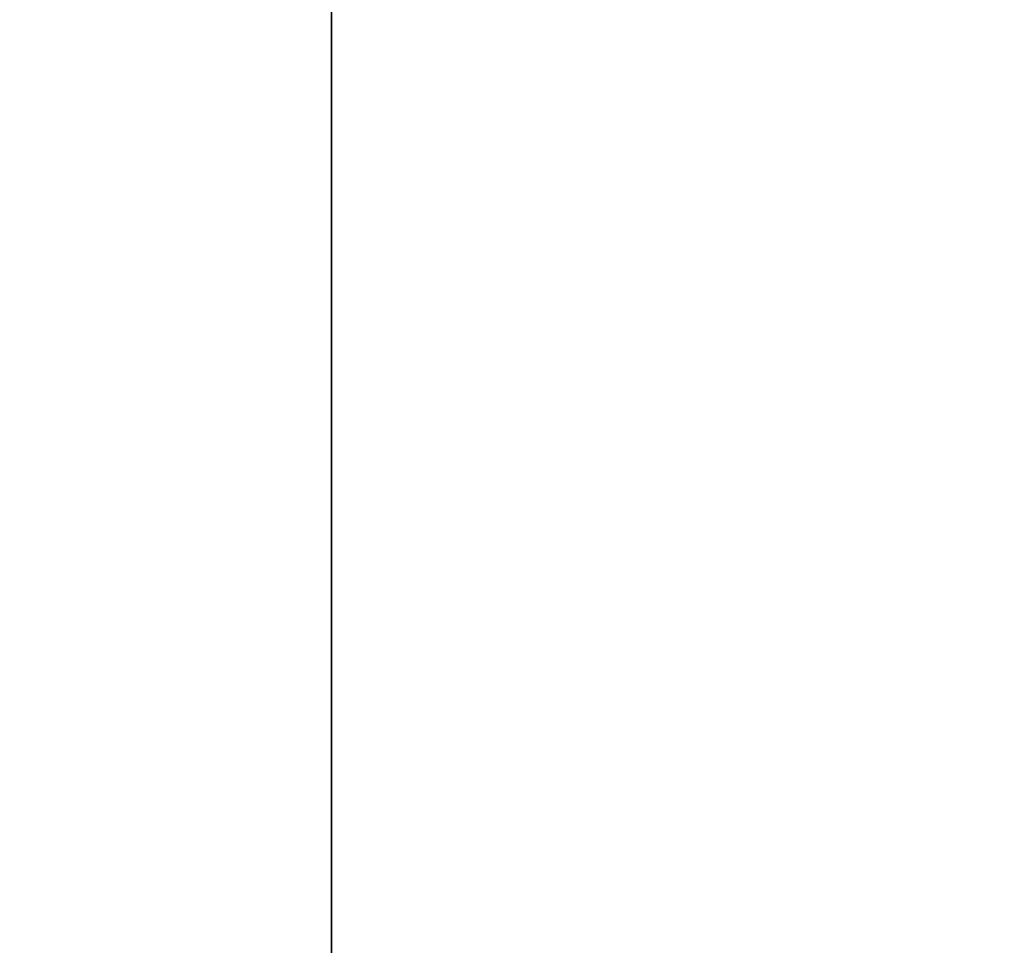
# Model space of a CAD drawing. Header units: millimetres. Extents: x 549 to 1049, y -22 to 79.
# Tile 88 of 127: x 664.64088 to 664.64335, y 47.9876 to 47.98992. Entities that reach past the tile are written whole.
import ezdxf

# ---------------------------------------------------------------- set-up
doc = ezdxf.new("R2010")
doc.units = ezdxf.units.MM
doc.header["$LTSCALE"] = 41.718519
doc.layers.add('34', color=7, linetype='CONTINUOUS')
doc.layers.add('35', color=7, linetype='CONTINUOUS')

msp = doc.modelspace()

# ---------------------------------------------------------------- linework, layer by layer
at = {"layer": '34', "color": 44, "linetype": 'Continuous', "true_color": 0x8c7500}
for points in [[(664.8620954, 77.3974301, 131.8269088), (658.1005531, -22.0025699, 136.2806055), (658.1005531, 77.3974301, 136.2806055), (664.8620954, 77.3974301, 131.8269088)], [(664.8620954, -22.0025699, 131.8269088), (658.1005531, -22.0025699, 136.2806055), (664.8620954, 77.3974301, 131.8269088), (664.8620954, -22.0025699, 131.8269088)]]:
    msp.add_3dface(points, dxfattribs=at)
at = {"layer": '35', "color": 44, "linetype": 'Continuous', "true_color": 0x8c7500}
for points in [[(657.8847809, -22.0025699, 549.1826163), (664.6416648, -22.0025699, 553.6433774), (657.8847809, 77.3974301, 549.1826163), (657.8847809, -22.0025699, 549.1826163)], [(657.8847809, 77.3974301, 549.1826163), (664.6416648, -22.0025699, 553.6433774), (664.6416648, 77.3974301, 553.6433774), (657.8847809, 77.3974301, 549.1826163)], [(664.6416648, 77.3974301, 553.6433774), (671.5394531, -22.0025699, 557.8829985), (671.5394531, 77.3974301, 557.8829985), (664.6416648, 77.3974301, 553.6433774)], [(664.6416648, -22.0025699, 553.6433774), (671.5394531, -22.0025699, 557.8829985), (664.6416648, 77.3974301, 553.6433774), (664.6416648, -22.0025699, 553.6433774)]]:
    msp.add_3dface(points, dxfattribs=at)

doc.saveas('drawing.dxf')
